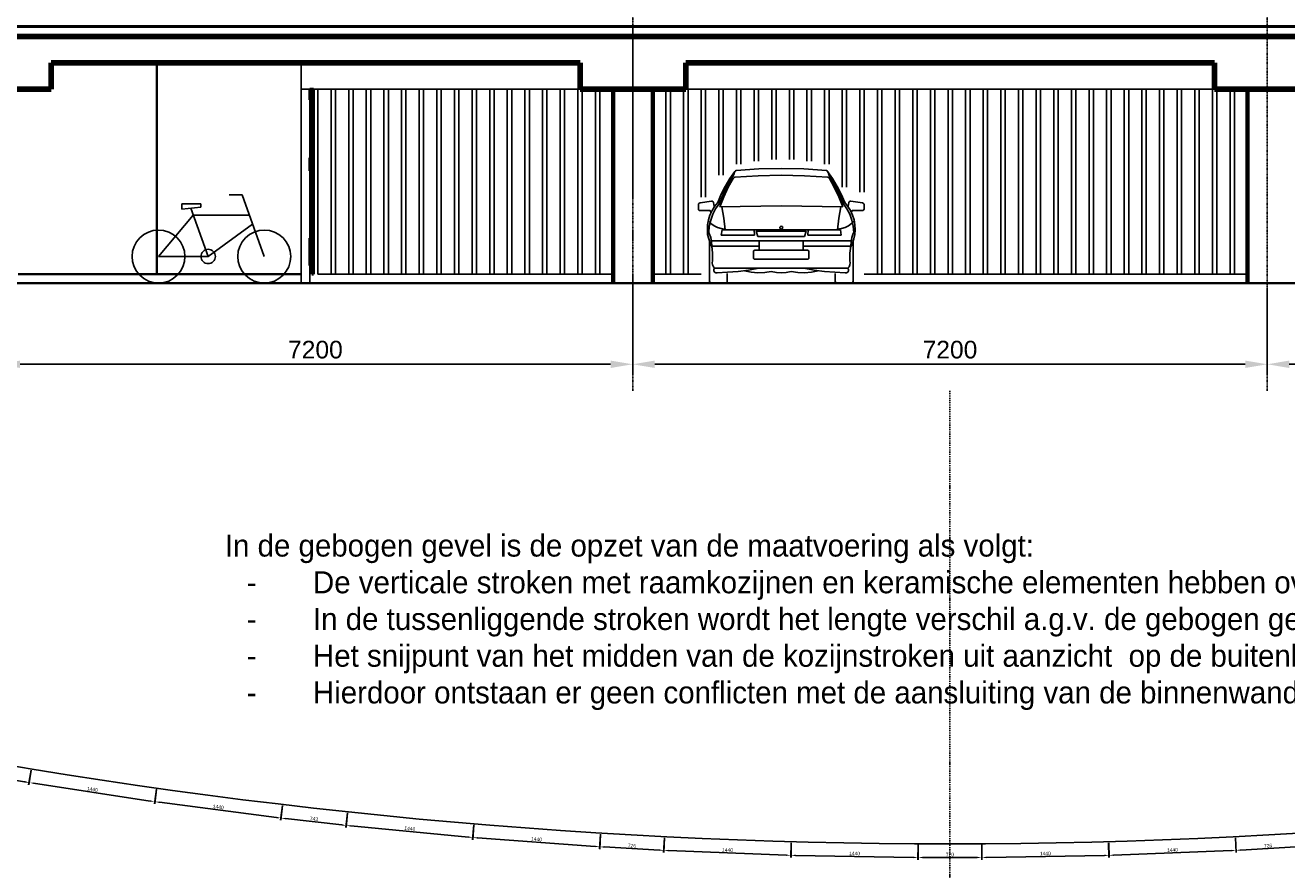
# Model space of a CAD drawing. Header units: millimetres. Extents: x -89870 to 271682, y -14857 to 84958.
# Tile 19 of 31: x 17008 to 31321, y 7431 to 17017. Entities that reach past the tile are written whole.
import ezdxf

# ---------------------------------------------------------------- set-up
doc = ezdxf.new("R2010")
doc.units = ezdxf.units.MM
doc.linetypes.add('DASHDOT', pattern=[25.4, 12.7, -6.35, 0, -6.35])
for name, color, linetype in [('alu vprof', 3, 'Continuous'), ('maat', 1, 'Continuous'), ('stramien', 1, 'DASHDOT'), ('van arris', 253, 'Continuous')]:
    doc.layers.add(name, color=color, linetype=linetype)
doc.styles.get("Standard").update_dxf_attribs({"font": 'arial.ttf'})
doc.styles.add('STEMPEL1', font='ddHelvetica45.ttf')
doc.dimstyles.new('Annotative', dxfattribs={"dimscale": 0, "dimtxt": 2, "dimasz": 2.5, "dimexe": 1.25, "dimexo": 0.625, "dimtad": 1, "dimdec": 0, "dimtxsty": 'Standard', "dimcen": 2.5, "dimadec": 0, "dimazin": 0, "dimtfac": 1, "dimtdec": 0, "dimtmove": 0, "dimatfit": 3, "dimfxl": 1, "dimarcsym": 0})

# ---------------------------------------------------------------- blocks, each defined once
blk = doc.blocks.new('*U131')
at = {"layer": 'stramien', "color": 1, "ltscale": 0.5}
blk.add_lwpolyline([(0, 21501), (0, -21501)], dxfattribs=at)
blk = doc.blocks.new('*U130')
at = {"layer": 'stramien', "color": 0, "linetype": 'ByBlock', "lineweight": -2, "transparency": 16777216}
for p in [(21600, 0), (28800, 0)]:
    blk.add_blockref('*U131', p, dxfattribs=at)
blk = doc.blocks.new('*D250')
at = {"layer": 'alu vprof', "color": 0, "lineweight": -2, "transparency": 16777216}
for p, q in [((16313, 8693), (16285, 8527)), ((16339, 8543), (17001, 8430)), ((17075, 8563), (17046, 8397))]:
    blk.add_line(p, q, dxfattribs=at)
at = {"layer": 'alu vprof', "color": 0, "transparency": 16777216}
for points in [[(16340, 8551), (16337, 8535), (16289, 8552)], [(17003, 8439), (17000, 8422), (17051, 8422)]]:
    blk.add_solid(points, dxfattribs=at)
at = {"layer": 'Defpoints', "color": 0, "transparency": 16777216}
for p in [(16315, 8705), (17077, 8575), (17051, 8422)]:
    blk.add_point(p, dxfattribs=at)
at = {"layer": 'alu vprof', "color": 0, "transparency": 16777216, "insert": (16675, 8519), "char_height": 40, "attachment_point": 5, "rotation": 350.3314}
blk.add_mtext('772', dxfattribs=at)
blk = doc.blocks.new('*D251')
at = {"layer": 'alu vprof', "color": 0, "lineweight": -2, "transparency": 16777216}
for p, q in [((17075, 8563), (17049, 8397)), ((18427, 8212), (17103, 8414)), ((18498, 8345), (18473, 8179))]:
    blk.add_line(p, q, dxfattribs=at)
at = {"layer": 'alu vprof', "color": 0, "transparency": 16777216}
for points in [[(17104, 8422), (17101, 8406), (17053, 8422)], [(18429, 8220), (18426, 8203), (18477, 8204)]]:
    blk.add_solid(points, dxfattribs=at)
at = {"layer": 'Defpoints', "color": 0, "transparency": 16777216}
for p in [(17077, 8575), (17053, 8422), (18500, 8358)]:
    blk.add_point(p, dxfattribs=at)
at = {"layer": 'alu vprof', "color": 0, "transparency": 16777216, "insert": (17770, 8345), "char_height": 40, "attachment_point": 5, "rotation": 351.3166}
blk.add_mtext('1440', dxfattribs=at)
blk = doc.blocks.new('*D252')
at = {"layer": 'alu vprof', "color": 0, "lineweight": -2, "transparency": 16777216}
for p, q in [((18499, 8345), (18477, 8179)), ((19859, 8025), (18530, 8197)), ((19927, 8160), (19905, 7993))]:
    blk.add_line(p, q, dxfattribs=at)
at = {"layer": 'alu vprof', "color": 0, "transparency": 16777216}
for points in [[(18531, 8206), (18529, 8189), (18480, 8204)], [(19860, 8033), (19858, 8016), (19908, 8018)]]:
    blk.add_solid(points, dxfattribs=at)
at = {"layer": 'Defpoints', "color": 0, "transparency": 16777216}
for p in [(18500, 8358), (18480, 8204), (19928, 8172)]:
    blk.add_point(p, dxfattribs=at)
at = {"layer": 'alu vprof', "color": 0, "transparency": 16777216, "insert": (19198, 8144), "char_height": 40, "attachment_point": 5, "rotation": 352.5992}
blk.add_mtext('1440', dxfattribs=at)
blk = doc.blocks.new('*D253')
at = {"layer": 'alu vprof', "color": 0, "lineweight": -2, "transparency": 16777216}
for p, q in [((19927, 8160), (19908, 7993)), ((20665, 8077), (20646, 7910)), ((19961, 8012), (20600, 7940))]:
    blk.add_line(p, q, dxfattribs=at)
at = {"layer": 'alu vprof', "color": 0, "transparency": 16777216}
for points in [[(19962, 8021), (19960, 8004), (19911, 8018)], [(20600, 7949), (20599, 7932), (20649, 7935)]]:
    blk.add_solid(points, dxfattribs=at)
at = {"layer": 'Defpoints', "color": 0, "transparency": 16777216}
for p in [(19928, 8172), (20667, 8089), (20649, 7935)]:
    blk.add_point(p, dxfattribs=at)
at = {"layer": 'alu vprof', "color": 0, "transparency": 16777216, "insert": (20284, 8009), "char_height": 40, "attachment_point": 5, "rotation": 353.5714}
blk.add_mtext('743', dxfattribs=at)
blk = doc.blocks.new('*D254')
at = {"layer": 'alu vprof', "color": 0, "lineweight": -2, "transparency": 16777216}
for p, q in [((20665, 8077), (20649, 7910)), ((20702, 7930), (22036, 7802)), ((22099, 7940), (22083, 7773))]:
    blk.add_line(p, q, dxfattribs=at)
at = {"layer": 'alu vprof', "color": 0, "transparency": 16777216}
for points in [[(20702, 7938), (20701, 7921), (20652, 7934)], [(22036, 7811), (22035, 7794), (22085, 7798)]]:
    blk.add_solid(points, dxfattribs=at)
at = {"layer": 'Defpoints', "color": 0, "transparency": 16777216}
for p in [(20667, 8089), (22100, 7952), (22085, 7798)]:
    blk.add_point(p, dxfattribs=at)
at = {"layer": 'alu vprof', "color": 0, "transparency": 16777216, "insert": (21372, 7899), "char_height": 40, "attachment_point": 5, "rotation": 354.5436}
blk.add_mtext('1440', dxfattribs=at)
blk = doc.blocks.new('*D255')
at = {"layer": 'alu vprof', "color": 0, "lineweight": -2, "transparency": 16777216}
for p, q in [((22099, 7940), (22087, 7772)), ((22139, 7794), (23475, 7696)), ((23536, 7835), (23523, 7668))]:
    blk.add_line(p, q, dxfattribs=at)
at = {"layer": 'alu vprof', "color": 0, "transparency": 16777216}
for points in [[(22139, 7802), (22138, 7785), (22089, 7797)], [(23476, 7704), (23475, 7688), (23525, 7692)]]:
    blk.add_solid(points, dxfattribs=at)
at = {"layer": 'Defpoints', "color": 0, "transparency": 16777216}
for p in [(22100, 7952), (23536, 7847), (23525, 7692)]:
    blk.add_point(p, dxfattribs=at)
at = {"layer": 'alu vprof', "color": 0, "transparency": 16777216, "insert": (22809, 7778), "char_height": 40, "attachment_point": 5, "rotation": 355.8262}
blk.add_mtext('1440', dxfattribs=at)
blk = doc.blocks.new('*D256')
at = {"layer": 'alu vprof', "color": 0, "lineweight": -2, "transparency": 16777216}
for p, q in [((23536, 7835), (23526, 7667)), ((24261, 7794), (24251, 7627)), ((23578, 7690), (24203, 7654))]:
    blk.add_line(p, q, dxfattribs=at)
at = {"layer": 'alu vprof', "color": 0, "transparency": 16777216}
for points in [[(23578, 7698), (23577, 7681), (23528, 7692)], [(24203, 7663), (24202, 7646), (24253, 7652)]]:
    blk.add_solid(points, dxfattribs=at)
at = {"layer": 'Defpoints', "color": 0, "transparency": 16777216}
for p in [(23536, 7847), (24261, 7807), (24253, 7652)]:
    blk.add_point(p, dxfattribs=at)
at = {"layer": 'alu vprof', "color": 0, "transparency": 16777216, "insert": (23892, 7705), "char_height": 40, "attachment_point": 5, "rotation": 356.7908}
blk.add_mtext('726', dxfattribs=at)
blk = doc.blocks.new('*D257')
at = {"layer": 'alu vprof', "color": 0, "lineweight": -2, "transparency": 16777216}
for p, q in [((24261, 7794), (24254, 7627)), ((25700, 7738), (25693, 7570)), ((24305, 7650), (25644, 7597))]:
    blk.add_line(p, q, dxfattribs=at)
at = {"layer": 'alu vprof', "color": 0, "transparency": 16777216}
for points in [[(24305, 7658), (24305, 7641), (24255, 7652)], [(25644, 7605), (25644, 7589), (25694, 7595)]]:
    blk.add_solid(points, dxfattribs=at)
at = {"layer": 'Defpoints', "color": 0, "transparency": 16777216}
for p in [(24261, 7807), (25700, 7750), (25694, 7595)]:
    blk.add_point(p, dxfattribs=at)
at = {"layer": 'alu vprof', "color": 0, "transparency": 16777216, "insert": (24976, 7656), "char_height": 40, "attachment_point": 5, "rotation": 357.7553}
blk.add_mtext('1440', dxfattribs=at)
blk = doc.blocks.new('*D258')
at = {"layer": 'alu vprof', "color": 0, "lineweight": -2, "transparency": 16777216}
for p, q in [((25700, 7738), (25697, 7570)), ((25748, 7594), (27088, 7572)), ((27140, 7714), (27137, 7546))]:
    blk.add_line(p, q, dxfattribs=at)
at = {"layer": 'alu vprof', "color": 0, "transparency": 16777216}
for points in [[(25748, 7603), (25747, 7586), (25698, 7595)], [(27088, 7580), (27087, 7563), (27138, 7571)]]:
    blk.add_solid(points, dxfattribs=at)
at = {"layer": 'Defpoints', "color": 0, "transparency": 16777216}
for p in [(25700, 7750), (27140, 7726), (27138, 7571)]:
    blk.add_point(p, dxfattribs=at)
at = {"layer": 'alu vprof', "color": 0, "transparency": 16777216, "insert": (26418, 7616), "char_height": 40, "attachment_point": 5, "rotation": 359.038}
blk.add_mtext('1440', dxfattribs=at)
blk = doc.blocks.new('*D259')
at = {"layer": 'alu vprof', "color": 0, "lineweight": -2, "transparency": 16777216}
for p, q in [((27140, 7714), (27140, 7546)), ((27860, 7714), (27860, 7546)), ((27190, 7571), (27810, 7571))]:
    blk.add_line(p, q, dxfattribs=at)
at = {"layer": 'alu vprof', "color": 0, "transparency": 16777216}
for points in [[(27190, 7579), (27190, 7563), (27140, 7571)], [(27810, 7579), (27810, 7563), (27860, 7571)]]:
    blk.add_solid(points, dxfattribs=at)
at = {"layer": 'Defpoints', "color": 0, "transparency": 16777216}
for p in [(27140, 7726), (27860, 7726), (27860, 7571)]:
    blk.add_point(p, dxfattribs=at)
at = {"layer": 'alu vprof', "color": 0, "transparency": 16777216, "insert": (27500, 7604), "char_height": 40, "attachment_point": 5}
blk.add_mtext('720', dxfattribs=at)
blk = doc.blocks.new('*D278')
at = {"layer": 'alu vprof', "color": 0, "lineweight": -2, "transparency": 16777216}
for p, q in [((30740, 7794), (30749, 7627)), ((31465, 7835), (31474, 7667)), ((31423, 7690), (30798, 7654))]:
    blk.add_line(p, q, dxfattribs=at)
at = {"layer": 'alu vprof', "color": 0, "transparency": 16777216}
for points in [[(30797, 7663), (30798, 7646), (30748, 7652)], [(31422, 7698), (31423, 7681), (31473, 7692)]]:
    blk.add_solid(points, dxfattribs=at)
at = {"layer": 'Defpoints', "color": 0, "transparency": 16777216}
for p in [(30739, 7807), (31464, 7847), (30748, 7652)]:
    blk.add_point(p, dxfattribs=at)
at = {"layer": 'alu vprof', "color": 0, "transparency": 16777216, "insert": (31108, 7705), "char_height": 40, "attachment_point": 5, "rotation": 3.2092}
blk.add_mtext('726', dxfattribs=at)
blk = doc.blocks.new('*D279')
at = {"layer": 'alu vprof', "color": 0, "lineweight": -2, "transparency": 16777216}
for p, q in [((29301, 7738), (29307, 7570)), ((30740, 7794), (30746, 7627)), ((30695, 7650), (29356, 7597))]:
    blk.add_line(p, q, dxfattribs=at)
at = {"layer": 'alu vprof', "color": 0, "transparency": 16777216}
for points in [[(29356, 7605), (29357, 7589), (29306, 7595)], [(30695, 7658), (30696, 7641), (30745, 7652)]]:
    blk.add_solid(points, dxfattribs=at)
at = {"layer": 'Defpoints', "color": 0, "transparency": 16777216}
for p in [(29300, 7750), (30739, 7807), (29306, 7595)]:
    blk.add_point(p, dxfattribs=at)
at = {"layer": 'alu vprof', "color": 0, "transparency": 16777216, "insert": (30024, 7656), "char_height": 40, "attachment_point": 5, "rotation": 2.2447}
blk.add_mtext('1440', dxfattribs=at)
blk = doc.blocks.new('*D280')
at = {"layer": 'alu vprof', "color": 0, "lineweight": -2, "transparency": 16777216}
for p, q in [((29300, 7738), (29303, 7570)), ((27860, 7714), (27863, 7546)), ((29253, 7594), (27913, 7572))]:
    blk.add_line(p, q, dxfattribs=at)
at = {"layer": 'alu vprof', "color": 0, "transparency": 16777216}
for points in [[(29253, 7603), (29253, 7586), (29303, 7595)], [(27913, 7580), (27913, 7563), (27863, 7571)]]:
    blk.add_solid(points, dxfattribs=at)
at = {"layer": 'Defpoints', "color": 0, "transparency": 16777216}
for p in [(29300, 7750), (27860, 7726), (27863, 7571)]:
    blk.add_point(p, dxfattribs=at)
at = {"layer": 'alu vprof', "color": 0, "transparency": 16777216, "insert": (28582, 7616), "char_height": 40, "attachment_point": 5, "rotation": 0.962}
blk.add_mtext('1440', dxfattribs=at)
blk = doc.blocks.new('vanarris zuid')
at = {"layer": 'van arris', "lineweight": 50}
for p, q in [((50700, -2852.5), (7275, -2852.5)), ((17935, -3565), (17935, -3685)), ((17935, -3565), (17955, -3565)), ((17955, -5665), (17955, -3565)), ((17955, -3565), (17975, -3565)), ((17975, -5665), (17975, -3565)), ((17935, -3685), (17955, -3685)), ((17935, -4492.5), (17935, -4342.5)), ((17935, -4342.5), (17955, -4342.5)), ((17935, -4492.5), (17955, -4492.5)), ((17935, -5565), (17935, -5257.5)), ((17935, -5257.5), (17955, -5257.5)), ((17935, -5565), (17955, -5565)), ((17955, -5665), (17975, -5665))]:
    blk.add_line(p, q, dxfattribs=at)
at = {"layer": 'van arris', "lineweight": 25}
for p, q in [((21600, -2852.5), (21600, -4797.5)), ((17835, -3565), (17835, -3265)), ((17835, -3265), (21000, -3265)), ((21000, -3265), (21000, -3565)), ((28195, -3265), (28200, -3267.5)), ((17835, -3565), (17835, -3562.5)), ((21000, -3565), (17835, -3565)), ((17835, -5765), (17835, -3565)), ((17835, -3565), (17935, -3565)), ((18025, -3565), (21375, -3565)), ((18025, -5665), (18025, -3565)), ((18175, -5665), (18175, -3565)), ((18225, -5665), (18225, -3565)), ((18375, -5665), (18375, -3565)), ((18425, -5665), (18425, -3565)), ((18575, -5665), (18575, -3565)), ((18625, -5665), (18625, -3565)), ((18775, -5665), (18775, -3565)), ((18825, -5665), (18825, -3565)), ((18975, -5665), (18975, -3565)), ((19025, -5665), (19025, -3565)), ((19175, -5665), (19175, -3565)), ((19225, -5665), (19225, -3565)), ((19375, -5665), (19375, -3565)), ((19425, -5665), (19425, -3565)), ((19575, -5665), (19575, -3565)), ((19625, -5665), (19625, -3565)), ((19775, -5665), (19775, -3565)), ((19825, -5665), (19825, -3565)), ((19975, -5665), (19975, -3565)), ((20025, -5665), (20025, -3565)), ((20175, -5665), (20175, -3565)), ((20225, -5665), (20225, -3565)), ((20375, -5665), (20375, -3565)), ((20425, -5665), (20425, -3565)), ((20575, -5665), (20575, -3565)), ((20625, -5665), (20625, -3565)), ((20775, -5665), (20775, -3565)), ((20825, -5665), (20825, -3565)), ((20975, -5665), (20975, -3565)), ((21025, -5665), (21025, -3565)), ((21175, -5665), (21175, -3565)), ((21225, -5665), (21225, -3565)), ((28575, -3565), (21825, -3565)), ((21975, -5665), (21975, -3565)), ((22025, -5665), (22025, -3565)), ((22175, -5665), (22175, -3565)), ((22225, -5665), (22225, -3565)), ((22375, -4790), (22375, -3565)), ((22425, -4790), (22425, -3565)), ((22575, -4542.5), (22575, -3565)), ((22625, -4542.5), (22625, -3565)), ((22775, -4415), (22775, -3565)), ((22825, -4415), (22825, -3565)), ((22975, -4380), (22975, -3565)), ((23025, -4380), (23025, -3565)), ((23175, -4362.5), (23175, -3565)), ((23225, -4362.5), (23225, -3565)), ((23375, -4362.5), (23375, -3565)), ((23425, -4362.5), (23425, -3565)), ((23575, -4380), (23575, -3565)), ((23625, -4380), (23625, -3565)), ((23775, -4415), (23775, -3565)), ((23825, -4415), (23825, -3565)), ((23975, -4677.5), (23975, -3565)), ((24025, -4677.5), (24025, -3565)), ((24175, -4735), (24175, -3565)), ((24225, -4735), (24225, -3565)), ((24375, -5665), (24375, -3565)), ((24425, -5665), (24425, -3565)), ((24575, -5665), (24575, -3565)), ((24625, -5665), (24625, -3565)), ((24775, -5665), (24775, -3565)), ((24825, -5665), (24825, -3565)), ((24975, -5665), (24975, -3565)), ((25025, -5665), (25025, -3565)), ((25175, -5665), (25175, -3565)), ((25225, -5665), (25225, -3565)), ((25375, -5665), (25375, -3565)), ((25425, -5665), (25425, -3565)), ((25575, -5665), (25575, -3565)), ((25625, -5665), (25625, -3565)), ((25775, -5665), (25775, -3565)), ((25825, -5665), (25825, -3565)), ((25975, -5665), (25975, -3565)), ((26025, -5665), (26025, -3565)), ((26175, -5665), (26175, -3565)), ((26225, -5665), (26225, -3565)), ((26375, -5665), (26375, -3565)), ((26425, -5665), (26425, -3565)), ((26575, -5665), (26575, -3565)), ((26625, -5665), (26625, -3565)), ((26775, -5665), (26775, -3565)), ((26825, -5665), (26825, -3565)), ((26975, -5665), (26975, -3565)), ((27025, -5665), (27025, -3565)), ((27175, -5665), (27175, -3565)), ((27225, -5665), (27225, -3565)), ((27375, -5665), (27375, -3565)), ((27425, -5665), (27425, -3565)), ((27575, -5665), (27575, -3565)), ((27625, -5665), (27625, -3565)), ((27775, -5665), (27775, -3565)), ((27825, -5665), (27825, -3565)), ((27975, -5665), (27975, -3565)), ((28025, -5665), (28025, -3565)), ((28175, -5665), (28175, -3565)), ((28225, -5665), (28225, -3565)), ((28375, -5665), (28375, -3565)), ((28425, -5665), (28425, -3565)), ((17935, -3685), (17935, -4342.5)), ((17935, -4492.5), (17935, -5257.5)), ((22647.5, -4667.5), (22700, -4580)), ((22672.5, -4657.5), (22730, -4560)), ((22680, -4677.5), (22740, -4572.5)), ((22700, -4580), (22757.5, -4497.5)), ((22730, -4560), (22745, -4532.5)), ((22747.5, -4567.5), (22740, -4575)), ((22745, -4532.5), (22752.5, -4505)), ((22757.5, -4565), (22747.5, -4567.5)), ((22762.5, -4490), (22757.5, -4497.5)), ((22757.5, -4565), (23020, -4547.5)), ((22772.5, -4487.5), (22762.5, -4490)), ((22772.5, -4487.5), (23027.5, -4470)), ((23020, -4547.5), (23282.5, -4540)), ((23027.5, -4470), (23282.5, -4465)), ((23537.5, -4470), (23282.5, -4465)), ((23547.5, -4547.5), (23282.5, -4540)), ((23795, -4487.5), (23537.5, -4470)), ((23810, -4565), (23547.5, -4547.5)), ((23795, -4487.5), (23802.5, -4490)), ((23802.5, -4490), (23807.5, -4497.5)), ((23865, -4580), (23807.5, -4497.5)), ((23810, -4565), (23817.5, -4567.5)), ((23822.5, -4532.5), (23815, -4505)), ((23822.5, -4532.5), (23815, -4505)), ((23817.5, -4567.5), (23825, -4575)), ((23835, -4560), (23822.5, -4532.5)), ((23835, -4560), (23822.5, -4532.5)), ((23885, -4677.5), (23825, -4572.5)), ((23892.5, -4657.5), (23835, -4560)), ((23917.5, -4667.5), (23865, -4580)), ((22602.5, -4757.5), (22647.5, -4667.5)), ((22622.5, -4760), (22672.5, -4657.5)), ((22630, -4787.5), (22680, -4677.5)), ((23937.5, -4787.5), (23885, -4677.5)), ((23942.5, -4760), (23892.5, -4657.5)), ((23962.5, -4757.5), (23917.5, -4667.5)), ((16482.5, -4865), (16697.5, -4865)), ((16482.5, -4927.5), (16482.5, -4865)), ((16697.5, -4865), (16697.5, -4902.5)), ((17165, -4762.5), (17020, -4762.5)), ((17417.5, -5465), (17165, -4762.5)), ((22345, -4865), (22342.5, -4875)), ((22352.5, -4860), (22345, -4865)), ((22362.5, -4855), (22352.5, -4860)), ((22492.5, -4835), (22362.5, -4855)), ((22502.5, -4837.5), (22492.5, -4835)), ((22510, -4842.5), (22502.5, -4837.5)), ((22515, -4852.5), (22510, -4842.5)), ((22522.5, -4897.5), (22515, -4852.5)), ((22525, -4895), (22562.5, -4850)), ((22537.5, -4922.5), (22577.5, -4865)), ((22562.5, -4850), (22602.5, -4757.5)), ((22577.5, -4865), (22622.5, -4760)), ((22587.5, -4900), (22630, -4787.5)), ((23980, -4900), (23937.5, -4787.5)), ((23987.5, -4865), (23942.5, -4760)), ((24005, -4850), (23962.5, -4757.5)), ((24027.5, -4922.5), (23987.5, -4865)), ((24040, -4895), (24005, -4850)), ((24042.5, -4897.5), (24050, -4852.5)), ((24050, -4852.5), (24055, -4842.5)), ((24055, -4842.5), (24062.5, -4837.5)), ((24062.5, -4837.5), (24072.5, -4835)), ((24072.5, -4835), (24205, -4855)), ((24205, -4855), (24212.5, -4860)), ((24212.5, -4860), (24220, -4865)), ((24220, -4865), (24222.5, -4875)), ((16610, -4995), (16217.5, -5465)), ((16697.5, -4902.5), (16482.5, -4927.5)), ((16780, -5465), (16582.5, -4915)), ((17247.5, -4995), (16610, -4995)), ((22342.5, -4875), (22342.5, -4922.5)), ((22342.5, -4922.5), (22345, -4932.5)), ((22345, -4932.5), (22352.5, -4940)), ((22352.5, -4940), (22362.5, -4942.5)), ((22362.5, -4942.5), (22477.5, -4942.5)), ((22457.5, -5047.5), (22472.5, -4995)), ((22472.5, -4995), (22497.5, -4942.5)), ((22477.5, -4942.5), (22485, -4962.5)), ((22482.5, -5050), (22505, -4985)), ((22497.5, -4942.5), (22525, -4895)), ((22505, -4985), (22537.5, -4922.5)), ((22587.5, -4900), (23282.5, -4890)), ((22630, -5030), (22607.5, -4900)), ((23980, -4900), (23282.5, -4890)), ((23935, -5030), (23957.5, -4900)), ((24060, -4985), (24027.5, -4922.5)), ((24070, -4942.5), (24040, -4895)), ((24085, -5050), (24060, -4985)), ((24092.5, -4995), (24070, -4942.5)), ((24087.5, -4942.5), (24080, -4962.5)), ((24202.5, -4942.5), (24087.5, -4942.5)), ((24110, -5047.5), (24092.5, -4995)), ((24212.5, -4940), (24202.5, -4942.5)), ((24220, -4932.5), (24212.5, -4940)), ((24222.5, -4922.5), (24220, -4932.5)), ((24222.5, -4875), (24222.5, -4922.5)), ((16780, -5465), (17285, -5095)), ((22445, -5160), (22447.5, -5105)), ((22447.5, -5105), (22457.5, -5047.5)), ((22485, -5087.5), (22455, -5057.5)), ((22460, -5190), (22465, -5120)), ((22465, -5120), (22482.5, -5050)), ((22520, -5115), (22485, -5087.5)), ((22560, -5135), (22520, -5115)), ((22600, -5147.5), (22560, -5135)), ((22642.5, -5152.5), (22600, -5147.5)), ((22645, -5160), (22630, -5030)), ((23275, -5122.5), (23267.5, -5130)), ((23267.5, -5130), (23267.5, -5142.5)), ((23267.5, -5142.5), (23275, -5150)), ((23285, -5120), (23275, -5122.5)), ((23275, -5150), (23285, -5152.5)), ((23295, -5125), (23285, -5120)), ((23285, -5152.5), (23295, -5147.5)), ((23300, -5135), (23295, -5125)), ((23295, -5147.5), (23300, -5135)), ((23920, -5160), (23935, -5030)), ((23922.5, -5152.5), (23965, -5147.5)), ((23965, -5147.5), (24007.5, -5135)), ((24007.5, -5135), (24045, -5115)), ((24045, -5115), (24080, -5087.5)), ((24080, -5087.5), (24110, -5057.5)), ((24100, -5120), (24085, -5050)), ((24107.5, -5190), (24100, -5120)), ((24117.5, -5105), (24110, -5047.5)), ((24122.5, -5160), (24117.5, -5105)), ((16005, -5252.5), (15967.5, -5297.5)), ((16050, -5215), (16005, -5252.5)), ((16102.5, -5187.5), (16050, -5215)), ((16157.5, -5170), (16102.5, -5187.5)), ((16217.5, -5165), (16157.5, -5170)), ((16275, -5170), (16217.5, -5165)), ((16332.5, -5187.5), (16275, -5170)), ((16382.5, -5215), (16332.5, -5187.5)), ((16430, -5252.5), (16382.5, -5215)), ((16467.5, -5297.5), (16430, -5252.5)), ((17205, -5252.5), (17167.5, -5297.5)), ((17250, -5215), (17205, -5252.5)), ((17302.5, -5187.5), (17250, -5215)), ((17357.5, -5170), (17302.5, -5187.5)), ((17417.5, -5165), (17357.5, -5170)), ((17475, -5170), (17417.5, -5165)), ((17532.5, -5187.5), (17475, -5170)), ((17582.5, -5215), (17532.5, -5187.5)), ((17630, -5252.5), (17582.5, -5215)), ((17667.5, -5297.5), (17630, -5252.5)), ((21600, -5185), (21600, -5282.5)), ((22445, -5160), (22465, -5202.5)), ((22447.5, -5212.5), (22445, -5160)), ((22460, -5262.5), (22447.5, -5212.5)), ((22475, -5312.5), (22460, -5262.5)), ((22465, -5202.5), (22482.5, -5250)), ((22470, -5295), (22470, -5745)), ((22482.5, -5250), (22490, -5297.5)), ((23282.5, -5285), (22495, -5285)), ((22612.5, -5160), (22602.5, -5220)), ((22602.5, -5220), (22980, -5220)), ((23282.5, -5160), (22612.5, -5160)), ((22980, -5220), (22977.5, -5160)), ((23282.5, -5175), (23000, -5175)), ((23000, -5175), (23017.5, -5235)), ((23017.5, -5235), (23282.5, -5235)), ((23032.5, -5285), (23032.5, -5392.5)), ((23282.5, -5160), (23955, -5160)), ((23282.5, -5175), (23565, -5175)), ((23547.5, -5235), (23282.5, -5235)), ((23282.5, -5285), (24072.5, -5285)), ((23532.5, -5285), (23532.5, -5392.5)), ((23565, -5175), (23547.5, -5235)), ((23585, -5220), (23587.5, -5160)), ((23962.5, -5220), (23585, -5220)), ((23955, -5160), (23962.5, -5220)), ((24085, -5250), (24075, -5297.5)), ((24100, -5202.5), (24085, -5250)), ((24090, -5312.5), (24107.5, -5262.5)), ((24097.5, -5295), (24097.5, -5745)), ((24122.5, -5160), (24100, -5202.5)), ((24107.5, -5262.5), (24117.5, -5212.5)), ((24117.5, -5212.5), (24122.5, -5160)), ((15922.5, -5405), (15917.5, -5465)), ((15940, -5350), (15922.5, -5405)), ((15967.5, -5297.5), (15940, -5350)), ((16495, -5350), (16467.5, -5297.5)), ((16512.5, -5405), (16495, -5350)), ((16517.5, -5465), (16512.5, -5405)), ((16705, -5432.5), (16700, -5447.5)), ((16712.5, -5417.5), (16705, -5432.5)), ((16722.5, -5407.5), (16712.5, -5417.5)), ((16735, -5395), (16722.5, -5407.5)), ((16747.5, -5387.5), (16735, -5395)), ((16765, -5385), (16747.5, -5387.5)), ((16780, -5382.5), (16765, -5385)), ((16795, -5385), (16780, -5382.5)), ((16810, -5387.5), (16795, -5385)), ((16825, -5395), (16810, -5387.5)), ((16837.5, -5407.5), (16825, -5395)), ((16847.5, -5417.5), (16837.5, -5407.5)), ((16855, -5432.5), (16847.5, -5417.5)), ((16860, -5447.5), (16855, -5432.5)), ((17122.5, -5405), (17117.5, -5465)), ((17140, -5350), (17122.5, -5405)), ((17167.5, -5297.5), (17140, -5350)), ((17695, -5350), (17667.5, -5297.5)), ((17712.5, -5405), (17695, -5350)), ((17717.5, -5465), (17712.5, -5405)), ((22497.5, -5360), (22475, -5312.5)), ((22490, -5297.5), (22495, -5345)), ((22495, -5345), (23032.5, -5345)), ((22502.5, -5427.5), (22495, -5345)), ((22502.5, -5512.5), (22502.5, -5427.5)), ((22970, -5400), (22967.5, -5407.5)), ((22967.5, -5407.5), (22967.5, -5480)), ((22975, -5395), (22970, -5400)), ((22982.5, -5392.5), (22975, -5395)), ((23032.5, -5392.5), (22982.5, -5392.5)), ((23032.5, -5392.5), (23282.5, -5392.5)), ((23532.5, -5392.5), (23282.5, -5392.5)), ((24072.5, -5345), (23532.5, -5345)), ((23532.5, -5392.5), (23582.5, -5392.5)), ((23582.5, -5392.5), (23590, -5395)), ((23590, -5395), (23595, -5400)), ((23595, -5400), (23597.5, -5407.5)), ((23597.5, -5407.5), (23597.5, -5480)), ((24062.5, -5427.5), (24072.5, -5345)), ((24062.5, -5512.5), (24062.5, -5427.5)), ((24067.5, -5360), (24090, -5312.5)), ((24075, -5297.5), (24072.5, -5345)), ((15917.5, -5465), (15922.5, -5522.5)), ((15922.5, -5522.5), (15940, -5580)), ((15940, -5580), (15967.5, -5630)), ((16780, -5465), (16217.5, -5465)), ((16467.5, -5630), (16495, -5580)), ((16495, -5580), (16512.5, -5522.5)), ((16512.5, -5522.5), (16517.5, -5465)), ((16700, -5447.5), (16697.5, -5465)), ((16697.5, -5465), (16700, -5480)), ((16700, -5480), (16705, -5495)), ((16705, -5495), (16712.5, -5510)), ((16712.5, -5510), (16722.5, -5522.5)), ((16722.5, -5522.5), (16735, -5532.5)), ((16735, -5532.5), (16747.5, -5540)), ((16747.5, -5540), (16765, -5545)), ((16765, -5545), (16780, -5545)), ((16780, -5545), (16795, -5545)), ((16795, -5545), (16810, -5540)), ((16810, -5540), (16825, -5532.5)), ((16825, -5532.5), (16837.5, -5522.5)), ((16837.5, -5522.5), (16847.5, -5510)), ((16847.5, -5510), (16855, -5495)), ((16855, -5495), (16860, -5480)), ((16862.5, -5465), (16860, -5447.5)), ((16860, -5480), (16862.5, -5465)), ((17117.5, -5465), (17122.5, -5522.5)), ((17122.5, -5522.5), (17140, -5580)), ((17140, -5580), (17167.5, -5630)), ((17667.5, -5630), (17695, -5580)), ((17695, -5580), (17712.5, -5522.5)), ((17712.5, -5522.5), (17717.5, -5465)), ((17935, -5565), (17935, -5765)), ((22500, -5535), (22502.5, -5512.5)), ((22502.5, -5557.5), (22500, -5535)), ((22512.5, -5580), (22502.5, -5557.5)), ((22527.5, -5597.5), (22512.5, -5580)), ((22967.5, -5480), (22970, -5487.5)), ((22970, -5487.5), (22975, -5495)), ((22975, -5495), (22982.5, -5495)), ((22982.5, -5495), (23282.5, -5495)), ((23582.5, -5495), (23282.5, -5495)), ((23590, -5495), (23582.5, -5495)), ((23595, -5487.5), (23590, -5495)), ((23597.5, -5480), (23595, -5487.5)), ((24037.5, -5597.5), (24052.5, -5580)), ((24052.5, -5580), (24062.5, -5557.5)), ((24065, -5535), (24062.5, -5512.5)), ((24062.5, -5557.5), (24065, -5535)), ((15967.5, -5630), (16005, -5677.5)), ((16005, -5677.5), (16050, -5712.5)), ((16050, -5712.5), (16102.5, -5742.5)), ((16332.5, -5742.5), (16382.5, -5712.5)), ((16382.5, -5712.5), (16430, -5677.5)), ((16430, -5677.5), (16467.5, -5630)), ((17167.5, -5630), (17205, -5677.5)), ((17205, -5677.5), (17250, -5712.5)), ((17250, -5712.5), (17302.5, -5742.5)), ((17532.5, -5742.5), (17582.5, -5712.5)), ((17582.5, -5712.5), (17630, -5677.5)), ((17630, -5677.5), (17667.5, -5630)), ((18025, -5665), (21375, -5665)), ((21600, -5672.5), (21600, -6645)), ((21825, -5665), (22375, -5665)), ((22527.5, -5597.5), (22517.5, -5610)), ((22517.5, -5610), (22517.5, -5627.5)), ((22517.5, -5627.5), (22525, -5642.5)), ((22525, -5642.5), (22540, -5650)), ((23282.5, -5597.5), (22527.5, -5597.5)), ((22540, -5650), (22557.5, -5647.5)), ((22557.5, -5647.5), (22675, -5642.5)), ((22670, -5745), (22670, -5655)), ((22675, -5642.5), (22792.5, -5632.5)), ((22792.5, -5632.5), (22910, -5617.5)), ((22865, -5625), (22940, -5640)), ((22910, -5617.5), (23027.5, -5597.5)), ((22940, -5640), (23017.5, -5647.5)), ((23017.5, -5647.5), (23095, -5645)), ((23095, -5645), (23170, -5635)), ((23170, -5635), (23227.5, -5645)), ((23227.5, -5645), (23282.5, -5647.5)), ((23282.5, -5597.5), (24037.5, -5597.5)), ((23340, -5645), (23282.5, -5647.5)), ((23395, -5635), (23340, -5645)), ((23472.5, -5645), (23395, -5635)), ((23547.5, -5647.5), (23472.5, -5645)), ((23655, -5617.5), (23537.5, -5597.5)), ((23625, -5640), (23547.5, -5647.5)), ((23700, -5625), (23625, -5640)), ((23772.5, -5632.5), (23655, -5617.5)), ((23890, -5642.5), (23772.5, -5632.5)), ((24010, -5647.5), (23890, -5642.5)), ((23895, -5745), (23895, -5655)), ((24025, -5650), (24010, -5647.5)), ((24040, -5642.5), (24025, -5650)), ((24037.5, -5597.5), (24047.5, -5610)), ((24047.5, -5627.5), (24040, -5642.5)), ((24047.5, -5610), (24047.5, -5627.5)), ((28575, -5665), (24225, -5665)), ((16102.5, -5742.5), (16157.5, -5757.5)), ((16157.5, -5757.5), (16217.5, -5765)), ((16217.5, -5765), (16275, -5757.5)), ((16275, -5757.5), (16332.5, -5742.5)), ((17302.5, -5742.5), (17357.5, -5757.5)), ((17357.5, -5757.5), (17417.5, -5765)), ((17417.5, -5765), (17475, -5757.5)), ((17475, -5757.5), (17532.5, -5742.5)), ((22470, -5745), (22472.5, -5755)), ((22472.5, -5755), (22480, -5762.5)), ((22480, -5762.5), (22490, -5765)), ((22490, -5765), (22650, -5765)), ((22650, -5765), (22660, -5762.5)), ((22660, -5762.5), (22667.5, -5755)), ((22667.5, -5755), (22670, -5745)), ((23897.5, -5755), (23895, -5745)), ((23905, -5762.5), (23897.5, -5755)), ((23915, -5765), (23905, -5762.5)), ((24077.5, -5765), (23915, -5765)), ((24087.5, -5762.5), (24077.5, -5765)), ((24095, -5755), (24087.5, -5762.5)), ((24097.5, -5745), (24095, -5755))]:
    blk.add_line(p, q, dxfattribs=at)
at = {"layer": 'van arris', "lineweight": 90}
for p, q in [((7275, -2965), (62167.5, -2965)), ((15000, -3265), (21000, -3265)), ((15000, -3565), (15000, -3265)), ((21000, -3565), (21000, -3265)), ((22200, -3265), (28200, -3265)), ((22200, -3565), (22200, -3265)), ((28200, -3565), (28200, -3265)), ((15000, -3565), (13800, -3565)), ((22200, -3565), (21000, -3565)), ((29400, -3565), (28200, -3565))]:
    blk.add_line(p, q, dxfattribs=at)
at = {"layer": 'van arris', "lineweight": 35}
for p, q in [((16200, -5665), (16200, -3265)), ((14625, -5665), (17835, -5665)), ((7325, -5765), (54477.5, -5765))]:
    blk.add_line(p, q, dxfattribs=at)
at = {"layer": 'van arris', "lineweight": 70}
for p, q in [((21375, -5765), (21375, -3565)), ((21825, -5765), (21825, -3565)), ((28575, -5765), (28575, -3565))]:
    blk.add_line(p, q, dxfattribs=at)
blk = doc.blocks.new('*D529')
at = {"layer": 'Defpoints', "color": 0, "transparency": 16777216}
for p in [(16700, 14091), (23900, 14091), (23900, 13169)]:
    blk.add_point(p, dxfattribs=at)
at = {"layer": 'maat', "color": 0, "lineweight": -2, "transparency": 16777216}
for p, q in [((16700, 14029), (16700, 13044)), ((23900, 14029), (23900, 13044)), ((16950, 13169), (23650, 13169))]:
    blk.add_line(p, q, dxfattribs=at)
at = {"layer": 'maat', "color": 0, "transparency": 16777216}
for points in [[(16950, 13211), (16950, 13127), (16700, 13169)], [(23650, 13211), (23650, 13127), (23900, 13169)]]:
    blk.add_solid(points, dxfattribs=at)
at = {"layer": 'maat', "color": 0, "transparency": 16777216, "insert": (20300, 13334), "char_height": 200, "attachment_point": 5}
blk.add_mtext('7200', dxfattribs=at)
blk = doc.blocks.new('*D530')
at = {"layer": 'Defpoints', "color": 0, "transparency": 16777216}
for p in [(23900, 14091), (31100, 14091), (31100, 13169)]:
    blk.add_point(p, dxfattribs=at)
at = {"layer": 'maat', "color": 0, "lineweight": -2, "transparency": 16777216}
for p, q in [((23900, 14029), (23900, 13044)), ((31100, 14029), (31100, 13044)), ((24150, 13169), (30850, 13169))]:
    blk.add_line(p, q, dxfattribs=at)
at = {"layer": 'maat', "color": 0, "transparency": 16777216}
for points in [[(24150, 13211), (24150, 13127), (23900, 13169)], [(30850, 13211), (30850, 13127), (31100, 13169)]]:
    blk.add_solid(points, dxfattribs=at)
at = {"layer": 'maat', "color": 0, "transparency": 16777216, "insert": (27500, 13334), "char_height": 200, "attachment_point": 5}
blk.add_mtext('7200', dxfattribs=at)
blk = doc.blocks.new('*D531')
at = {"layer": 'Defpoints', "color": 0, "transparency": 16777216}
for p in [(31100, 14091), (38300, 14091), (38300, 13169)]:
    blk.add_point(p, dxfattribs=at)
at = {"layer": 'maat', "color": 0, "lineweight": -2, "transparency": 16777216}
for p, q in [((31100, 14029), (31100, 13044)), ((38300, 14029), (38300, 13044)), ((31350, 13169), (38050, 13169))]:
    blk.add_line(p, q, dxfattribs=at)
at = {"layer": 'maat', "color": 0, "transparency": 16777216}
for points in [[(31350, 13211), (31350, 13127), (31100, 13169)], [(38050, 13211), (38050, 13127), (38300, 13169)]]:
    blk.add_solid(points, dxfattribs=at)
at = {"layer": 'maat', "color": 0, "transparency": 16777216, "insert": (34700, 13334), "char_height": 200, "attachment_point": 5}
blk.add_mtext('7200', dxfattribs=at)

msp = doc.modelspace()

# ---------------------------------------------------------------- linework, layer by layer
at = {"layer": 'alu vprof'}
msp.add_arc((27500.2, 72056.5), 64331.4, 246.938317, 293.061683, dxfattribs=at)
at = {"layer": 'stramien', "color": 1, "ltscale": 0.5}
msp.add_lwpolyline([(61288.7, 14091.2), (59.1, 14091.2)], dxfattribs=at)
at = {"layer": 'stramien'}
msp.add_lwpolyline([(27500.2, 12866.2), (27500.2, 2948.2)], dxfattribs=at)

# ---------------------------------------------------------------- block references
at = {"layer": 'stramien', "xscale": -1}
msp.add_blockref('*U130', (52700.2, 34367.5), dxfattribs=at)
at = {"layer": 'van arris'}
msp.add_blockref('vanarris zuid', (2302.7, 19856.2), dxfattribs=at)

# ---------------------------------------------------------------- texts
at = {"layer": 'maat', "insert": (19272.1, 11236.3), "char_height": 250, "attachment_point": 1, "style": 'STEMPEL1'}
msp.add_mtext_dynamic_manual_height_columns('In de gebogen gevel is de opzet van de maatvoering als volgt:\\P\\pi-750,l1000,t1000;-^IDe verticale stroken met raamkozijnen en keramische elementen hebben overal een breedte van 1440 mm.\\P-^IIn de tussenliggende stroken wordt het lengte verschil a.g.v. de gebogen gevel opgelost.\\P-^IHet snijpunt van het midden van de kozijnstroken uit aanzicht  op de buitenlijn van de gevel is hiervoor maatgevend.\\P-^IHierdoor ontstaan er geen conflicten met de aansluiting van de binnenwanden  ', width=23156.668, gutter_width=12.5, heights=[0], dxfattribs=at)

# ---------------------------------------------------------------- dimensions: what is measured, and where the dimension line sits
at = {"layer": 'alu vprof', "color": 1}
for p1, p2, distance, picture, middle in [((16315.5, 8704.9), (17076.6, 8575.2), -155.5, '*D250', (16675.4, 8518.9)), ((18500.2, 8357.8), (17076.6, 8575.2), 155.4, '*D251', (17769.9, 8345.4)), ((19928.3, 8172.3), (18500.2, 8357.8), 155.4, '*D252', (19198.5, 8143.6)), ((19928.3, 8172.3), (20666.6, 8089.1), -155.4, '*D253', (20283.8, 8009)), ((20666.6, 8089.1), (22100.2, 7952.2), -155.3, '*D254', (21371.8, 7898.8)), ((22100.2, 7952.2), (23536.5, 7847.3), -155.3, '*D255', (22809.4, 7777.7)), ((23536.5, 7847.3), (24261.2, 7806.7), -155.3, '*D256', (23892, 7704.9)), ((24261.2, 7806.7), (25700.2, 7750.3), -155.3, '*D257', (24975.9, 7656.3)), ((25700.2, 7750.3), (27140.2, 7726.1), -155.2, '*D258', (26418.2, 7615.9)), ((29300.2, 7750.3), (27860.2, 7726.1), 155.2, '*D280', (28582.3, 7615.9)), ((30739.2, 7806.7), (29300.2, 7750.3), 155.3, '*D279', (30024.5, 7656.3)), ((31463.9, 7847.3), (30739.2, 7806.7), 155.3, '*D278', (31108.4, 7704.9)), ((27140.2, 7726.1), (27860.2, 7726.1), -155.2, '*D259', (27500.2, 7603.8))]:
    dim = msp.add_aligned_dim(p1=p1, p2=p2, distance=distance, dimstyle='Annotative', dxfattribs=at)
    dim.commit()
    dim.dimension.update_dxf_attribs({"geometry": picture, "text_midpoint": middle})
at = {"layer": 'maat'}
for base, p1, p2, picture, middle in [((23900.2, 13168.9), (16700.2, 14091.2), (23900.2, 14091.2), '*D529', (20300.2, 13333.6)), ((31100.2, 13168.9), (23900.2, 14091.2), (31100.2, 14091.2), '*D530', (27500.2, 13333.6)), ((38300.2, 13168.9), (31100.2, 14091.2), (38300.2, 14091.2), '*D531', (34700.2, 13333.6))]:
    dim = msp.add_linear_dim(base=base, p1=p1, p2=p2, dimstyle='Annotative', dxfattribs=at)
    dim.commit()
    dim.dimension.update_dxf_attribs({"geometry": picture, "text_midpoint": middle})

doc.saveas('drawing.dxf')
